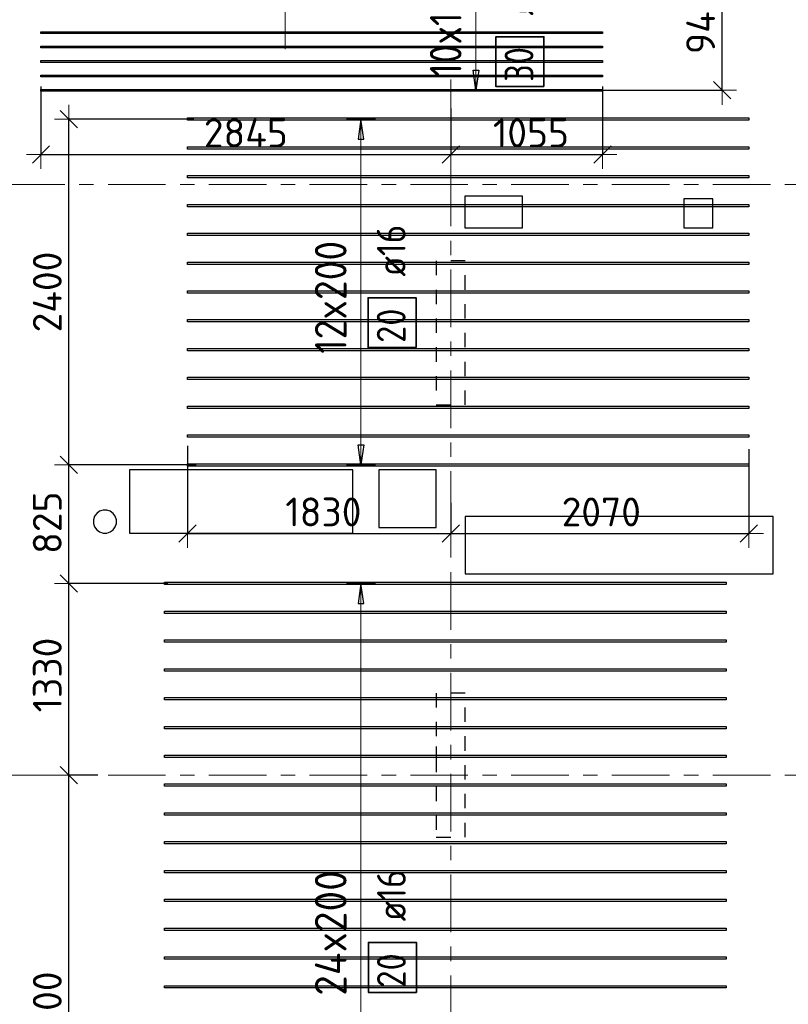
# Model space of a CAD drawing. Header units: metres. Extents: x -38 to 97, y -15 to 21.
# Tile 8 of 256: x 10.76 to 16.09, y 1.71 to 8.54. Entities that reach past the tile are written whole.
import ezdxf

# ---------------------------------------------------------------- set-up
doc = ezdxf.new("R2010")
doc.units = ezdxf.units.M
doc.header["$PDMODE"] = 65
for name, pattern in [('______11', [0.5, 0.4, -0.05, 0, -0.05]), ('______2', [0.0405, 0.03, -0.0105]), ('______5', [1.1, 0.8, -0.1, 0.1, -0.1])]:
    doc.linetypes.add(name, pattern=pattern)
for name, color, linetype, lineweight in [('XR$2$Осевая линия (1)', 7, '______5', 13), ('XR$6$Перекрытие (1)', 7, 'Continuous', 35), ('XR$6$Размерная линия (1)', 7, 'Continuous', 13)]:
    doc.layers.add(name, color=color, linetype=linetype, lineweight=lineweight)
doc.layers.add('XR$6$Арм.стержн.Доп. Арм верхн.зоны Х', color=7, linetype='Continuous', lineweight=35, true_color=0x8c8cff)
doc.layers.add('XR$7$Стена_ бетон несущ.', color=7, linetype='Continuous', lineweight=70, true_color=0xb4b496)
doc.styles.add('ISOCPEUR', font='txt')
doc.dimstyles.new('DIMSTYLE_3', dxfattribs={"dimtxt": 0.2, "dimasz": 0.2, "dimexe": 0, "dimexo": 0, "dimgap": 0.1, "dimtad": 2, "dimdec": 0, "dimlfac": 1000, "dimrnd": 5, "dimzin": 12, "dimdsep": 46, "dimtxsty": 'ISOCPEUR', "dimblk1": 'ALL_ML_STRICH', "dimblk2": 'ALL_ML_STRICH', "dimsah": 1, "dimcen": 0, "dimclrd": 7, "dimclre": 256, "dimclrt": 7, "dimadec": 0, "dimazin": 0, "dimtfac": 1, "dimtdec": 0, "dimtix": 1, "dimtmove": 2, "dimatfit": 3, "dimfxl": 0, "dimtzin": 0, "dimlwd": 0, "dimlwe": -3, "dimarcsym": 0})

# ---------------------------------------------------------------- blocks, each defined once
blk = doc.blocks.new('ALL_ML_STRICH')
at = {"color": 0, "linetype": 'ByBlock', "lineweight": -2}
for p, q in [((0, -0.5), (0, 0.5)), ((-1, 0), (0.5, 0)), ((-0.3, -0.3), (0.3, 0.3))]:
    blk.add_line(p, q, dxfattribs=at)
blk = doc.blocks.new('*D1050')
at = {"layer": 'DEFPOINTS', "color": 7, "linetype": 'Continuous', "lineweight": 13, "transparency": 33554687}
for p in [(15.5407, 9), (14.7505, 8.0541), (15.6359, 8.0541)]:
    blk.add_point(p, dxfattribs=at)
at = {"layer": 'XR$6$Размерная линия (1)', "color": 9, "linetype": 'Continuous', "lineweight": -2, "true_color": 0xc7c7c7, "transparency": 33554687}
for p, q in [((15.5607, 9), (15.6359, 9)), ((14.7705, 8.0541), (15.6359, 8.0541))]:
    blk.add_line(p, q, dxfattribs=at)
at = {"layer": 'XR$6$Размерная линия (1)', "color": 7, "linetype": 'Continuous', "lineweight": -2, "transparency": 33554687}
blk.add_line((15.6359, 8.0541), (15.6359, 9), dxfattribs=at)
at = {"layer": 'XR$6$Размерная линия (1)', "color": 7, "linetype": 'Continuous', "lineweight": 13, "transparency": 33554687, "xscale": 0.2, "yscale": 0.2, "zscale": 0.2}
for p, rotation in [((15.6359, 9), 90), ((15.6359, 8.0541), 270)]:
    blk.add_blockref('ALL_ML_STRICH', p, dxfattribs=dict(at, rotation=rotation))
at = {"layer": 'XR$6$Размерная линия (1)', "color": 7, "linetype": 'Continuous', "lineweight": 13, "transparency": 33554687, "insert": (15.4859, 8.527), "char_height": 0.2, "width": 0.6, "attachment_point": 5, "rotation": 90, "style": 'ISOCPEUR'}
blk.add_mtext('\\A1;{945}', dxfattribs=at)
blk = doc.blocks.new('*D1057')
at = {"layer": 'DEFPOINTS', "color": 7, "linetype": 'Continuous', "lineweight": 13, "transparency": 33554687}
for p in [(11.9214, 5.6071), (13.75, 5.2098), (11.9214, 4.9773)]:
    blk.add_point(p, dxfattribs=at)
at = {"layer": 'XR$6$Размерная линия (1)', "color": 9, "linetype": 'Continuous', "lineweight": -2, "true_color": 0xc7c7c7, "transparency": 33554687}
for p, q in [((11.9214, 5.5871), (11.9214, 4.9773)), ((13.75, 5.1898), (13.75, 4.9773))]:
    blk.add_line(p, q, dxfattribs=at)
at = {"layer": 'XR$6$Размерная линия (1)', "color": 7, "linetype": 'Continuous', "lineweight": -2, "transparency": 33554687}
blk.add_line((11.9214, 4.9773), (13.75, 4.9773), dxfattribs=at)
at = {"layer": 'XR$6$Размерная линия (1)', "color": 7, "linetype": 'Continuous', "lineweight": 13, "transparency": 33554687, "xscale": 0.2, "yscale": 0.2, "zscale": 0.2, "rotation": 180}
blk.add_blockref('ALL_ML_STRICH', (11.9214, 4.9773), dxfattribs=at)
at = {"layer": 'XR$6$Размерная линия (1)', "color": 7, "linetype": 'Continuous', "lineweight": 13, "transparency": 33554687, "xscale": 0.2, "yscale": 0.2, "zscale": 0.2}
blk.add_blockref('ALL_ML_STRICH', (13.75, 4.9773), dxfattribs=at)
at = {"layer": 'XR$6$Размерная линия (1)', "color": 7, "linetype": 'Continuous', "lineweight": 13, "transparency": 33554687, "insert": (12.8657, 5.1273), "char_height": 0.2, "width": 0.8, "attachment_point": 5, "style": 'ISOCPEUR'}
blk.add_mtext('\\A1;{1830}', dxfattribs=at)
blk = doc.blocks.new('*D1058')
at = {"layer": 'DEFPOINTS', "color": 7, "linetype": 'Continuous', "lineweight": 13, "transparency": 33554687}
for p in [(15.8214, 5.5828), (13.75, 5.2098), (13.75, 4.9773)]:
    blk.add_point(p, dxfattribs=at)
at = {"layer": 'XR$6$Размерная линия (1)', "color": 9, "linetype": 'Continuous', "lineweight": -2, "true_color": 0xc7c7c7, "transparency": 33554687}
for p, q in [((15.8214, 5.5628), (15.8214, 4.9773)), ((13.75, 5.1898), (13.75, 4.9773))]:
    blk.add_line(p, q, dxfattribs=at)
at = {"layer": 'XR$6$Размерная линия (1)', "color": 7, "linetype": 'Continuous', "lineweight": -2, "transparency": 33554687}
blk.add_line((13.75, 4.9773), (15.8214, 4.9773), dxfattribs=at)
at = {"layer": 'XR$6$Размерная линия (1)', "color": 7, "linetype": 'Continuous', "lineweight": 13, "transparency": 33554687, "xscale": 0.2, "yscale": 0.2, "zscale": 0.2, "rotation": 180}
blk.add_blockref('ALL_ML_STRICH', (13.75, 4.9773), dxfattribs=at)
at = {"layer": 'XR$6$Размерная линия (1)', "color": 7, "linetype": 'Continuous', "lineweight": 13, "transparency": 33554687, "xscale": 0.2, "yscale": 0.2, "zscale": 0.2}
blk.add_blockref('ALL_ML_STRICH', (15.8214, 4.9773), dxfattribs=at)
at = {"layer": 'XR$6$Размерная линия (1)', "color": 7, "linetype": 'Continuous', "lineweight": 13, "transparency": 33554687, "insert": (14.7957, 5.1273), "char_height": 0.2, "width": 0.8, "attachment_point": 5, "style": 'ISOCPEUR'}
blk.add_mtext('\\A1;{2070}', dxfattribs=at)
blk = doc.blocks.new('*D1060')
at = {"layer": 'DEFPOINTS', "color": 7, "linetype": 'Continuous', "lineweight": 13, "transparency": 33554687}
for p in [(11.3184, 3.3), (11.098, 0), (11.3212, 0)]:
    blk.add_point(p, dxfattribs=at)
at = {"layer": 'XR$6$Размерная линия (1)', "color": 9, "linetype": 'Continuous', "lineweight": -2, "true_color": 0xc7c7c7, "transparency": 33554687}
for p, q in [((11.2984, 3.3), (11.098, 3.3)), ((11.3012, 0), (11.098, 0))]:
    blk.add_line(p, q, dxfattribs=at)
at = {"layer": 'XR$6$Размерная линия (1)', "color": 7, "linetype": 'Continuous', "lineweight": -2, "transparency": 33554687}
blk.add_line((11.098, 0), (11.098, 3.3), dxfattribs=at)
at = {"layer": 'XR$6$Размерная линия (1)', "color": 7, "linetype": 'Continuous', "lineweight": 13, "transparency": 33554687, "xscale": 0.2, "yscale": 0.2, "zscale": 0.2}
for p, rotation in [((11.098, 3.3), 90), ((11.098, 0), 270)]:
    blk.add_blockref('ALL_ML_STRICH', p, dxfattribs=dict(at, rotation=rotation))
at = {"layer": 'XR$6$Размерная линия (1)', "color": 7, "linetype": 'Continuous', "lineweight": 13, "transparency": 33554687, "insert": (10.948, 1.66), "char_height": 0.2, "width": 0.8, "attachment_point": 5, "rotation": 90, "style": 'ISOCPEUR'}
blk.add_mtext('\\A1;{3300}', dxfattribs=at)
blk = doc.blocks.new('*D1061')
at = {"layer": 'DEFPOINTS', "color": 7, "linetype": 'Continuous', "lineweight": 13, "transparency": 33554687}
for p in [(11.8053, 4.6309), (11.098, 3.3), (11.3184, 3.3)]:
    blk.add_point(p, dxfattribs=at)
at = {"layer": 'XR$6$Размерная линия (1)', "color": 9, "linetype": 'Continuous', "lineweight": -2, "true_color": 0xc7c7c7, "transparency": 33554687}
for p, q in [((11.7853, 4.6309), (11.098, 4.6309)), ((11.2984, 3.3), (11.098, 3.3))]:
    blk.add_line(p, q, dxfattribs=at)
at = {"layer": 'XR$6$Размерная линия (1)', "color": 7, "linetype": 'Continuous', "lineweight": -2, "transparency": 33554687}
blk.add_line((11.098, 3.3), (11.098, 4.6309), dxfattribs=at)
at = {"layer": 'XR$6$Размерная линия (1)', "color": 7, "linetype": 'Continuous', "lineweight": 13, "transparency": 33554687, "xscale": 0.2, "yscale": 0.2, "zscale": 0.2}
for p, rotation in [((11.098, 4.6309), 90), ((11.098, 3.3), 270)]:
    blk.add_blockref('ALL_ML_STRICH', p, dxfattribs=dict(at, rotation=rotation))
at = {"layer": 'XR$6$Размерная линия (1)', "color": 7, "linetype": 'Continuous', "lineweight": 13, "transparency": 33554687, "insert": (10.948, 3.9954), "char_height": 0.2, "width": 0.8, "attachment_point": 5, "rotation": 90, "style": 'ISOCPEUR'}
blk.add_mtext('\\A1;{1330}', dxfattribs=at)
blk = doc.blocks.new('*D1062')
at = {"layer": 'DEFPOINTS', "color": 7, "linetype": 'Continuous', "lineweight": 13, "transparency": 33554687}
for p in [(12.0028, 5.4541), (11.098, 4.6309), (11.8053, 4.6309)]:
    blk.add_point(p, dxfattribs=at)
at = {"layer": 'XR$6$Размерная линия (1)', "color": 9, "linetype": 'Continuous', "lineweight": -2, "true_color": 0xc7c7c7, "transparency": 33554687}
for p, q in [((11.9828, 5.4541), (11.098, 5.4541)), ((11.7853, 4.6309), (11.098, 4.6309))]:
    blk.add_line(p, q, dxfattribs=at)
at = {"layer": 'XR$6$Размерная линия (1)', "color": 7, "linetype": 'Continuous', "lineweight": -2, "transparency": 33554687}
blk.add_line((11.098, 4.6309), (11.098, 5.4541), dxfattribs=at)
at = {"layer": 'XR$6$Размерная линия (1)', "color": 7, "linetype": 'Continuous', "lineweight": 13, "transparency": 33554687, "xscale": 0.2, "yscale": 0.2, "zscale": 0.2}
for p, rotation in [((11.098, 5.4541), 90), ((11.098, 4.6309), 270)]:
    blk.add_blockref('ALL_ML_STRICH', p, dxfattribs=dict(at, rotation=rotation))
at = {"layer": 'XR$6$Размерная линия (1)', "color": 7, "linetype": 'Continuous', "lineweight": 13, "transparency": 33554687, "insert": (10.948, 5.0525), "char_height": 0.2, "width": 0.6, "attachment_point": 5, "rotation": 90, "style": 'ISOCPEUR'}
blk.add_mtext('\\A1;{825}', dxfattribs=at)
blk = doc.blocks.new('*D1063')
at = {"layer": 'DEFPOINTS', "color": 7, "linetype": 'Continuous', "lineweight": 13, "transparency": 33554687}
for p in [(11.9854, 7.8541), (11.098, 5.4541), (12.0028, 5.4541)]:
    blk.add_point(p, dxfattribs=at)
at = {"layer": 'XR$6$Размерная линия (1)', "color": 9, "linetype": 'Continuous', "lineweight": -2, "true_color": 0xc7c7c7, "transparency": 33554687}
for p, q in [((11.9654, 7.8541), (11.098, 7.8541)), ((11.9828, 5.4541), (11.098, 5.4541))]:
    blk.add_line(p, q, dxfattribs=at)
at = {"layer": 'XR$6$Размерная линия (1)', "color": 7, "linetype": 'Continuous', "lineweight": -2, "transparency": 33554687}
blk.add_line((11.098, 5.4541), (11.098, 7.8541), dxfattribs=at)
at = {"layer": 'XR$6$Размерная линия (1)', "color": 7, "linetype": 'Continuous', "lineweight": 13, "transparency": 33554687, "xscale": 0.2, "yscale": 0.2, "zscale": 0.2}
for p, rotation in [((11.098, 7.8541), 90), ((11.098, 5.4541), 270)]:
    blk.add_blockref('ALL_ML_STRICH', p, dxfattribs=dict(at, rotation=rotation))
at = {"layer": 'XR$6$Размерная линия (1)', "color": 7, "linetype": 'Continuous', "lineweight": 13, "transparency": 33554687, "insert": (10.948, 6.6541), "char_height": 0.2, "width": 0.8, "attachment_point": 5, "rotation": 90, "style": 'ISOCPEUR'}
blk.add_mtext('\\A1;{2400}', dxfattribs=at)
blk = doc.blocks.new('*D1246')
at = {"layer": 'DEFPOINTS', "color": 7, "linetype": 'Continuous', "lineweight": 13, "transparency": 33554687}
for p in [(10.9043, 8.1015), (13.75, 7.9481), (10.9043, 7.6088)]:
    blk.add_point(p, dxfattribs=at)
at = {"layer": 'XR$6$Размерная линия (1)', "color": 9, "linetype": 'Continuous', "lineweight": -2, "true_color": 0xc7c7c7, "transparency": 33554687}
for p, q in [((10.9043, 8.0815), (10.9043, 7.6088)), ((13.75, 7.9281), (13.75, 7.6088))]:
    blk.add_line(p, q, dxfattribs=at)
at = {"layer": 'XR$6$Размерная линия (1)', "color": 7, "linetype": 'Continuous', "lineweight": -2, "transparency": 33554687}
blk.add_line((10.9043, 7.6088), (13.75, 7.6088), dxfattribs=at)
at = {"layer": 'XR$6$Размерная линия (1)', "color": 7, "linetype": 'Continuous', "lineweight": 13, "transparency": 33554687, "xscale": 0.2, "yscale": 0.2, "zscale": 0.2, "rotation": 180}
blk.add_blockref('ALL_ML_STRICH', (10.9043, 7.6088), dxfattribs=at)
at = {"layer": 'XR$6$Размерная линия (1)', "color": 7, "linetype": 'Continuous', "lineweight": 13, "transparency": 33554687, "xscale": 0.2, "yscale": 0.2, "zscale": 0.2}
blk.add_blockref('ALL_ML_STRICH', (13.75, 7.6088), dxfattribs=at)
at = {"layer": 'XR$6$Размерная линия (1)', "color": 7, "linetype": 'Continuous', "lineweight": 13, "transparency": 33554687, "insert": (12.3271, 7.7588), "char_height": 0.2, "width": 0.8, "attachment_point": 5, "style": 'ISOCPEUR'}
blk.add_mtext('\\A1;{2845}', dxfattribs=at)
blk = doc.blocks.new('*D1247')
at = {"layer": 'DEFPOINTS', "color": 7, "linetype": 'Continuous', "lineweight": 13, "transparency": 33554687}
for p in [(14.8043, 8.1015), (13.75, 7.9481), (13.75, 7.6088)]:
    blk.add_point(p, dxfattribs=at)
at = {"layer": 'XR$6$Размерная линия (1)', "color": 9, "linetype": 'Continuous', "lineweight": -2, "true_color": 0xc7c7c7, "transparency": 33554687}
for p, q in [((14.8043, 8.0815), (14.8043, 7.6088)), ((13.75, 7.9281), (13.75, 7.6088))]:
    blk.add_line(p, q, dxfattribs=at)
at = {"layer": 'XR$6$Размерная линия (1)', "color": 7, "linetype": 'Continuous', "lineweight": -2, "transparency": 33554687}
blk.add_line((13.75, 7.6088), (14.8043, 7.6088), dxfattribs=at)
at = {"layer": 'XR$6$Размерная линия (1)', "color": 7, "linetype": 'Continuous', "lineweight": 13, "transparency": 33554687, "xscale": 0.2, "yscale": 0.2, "zscale": 0.2, "rotation": 180}
blk.add_blockref('ALL_ML_STRICH', (13.75, 7.6088), dxfattribs=at)
at = {"layer": 'XR$6$Размерная линия (1)', "color": 7, "linetype": 'Continuous', "lineweight": 13, "transparency": 33554687, "xscale": 0.2, "yscale": 0.2, "zscale": 0.2}
blk.add_blockref('ALL_ML_STRICH', (14.8043, 7.6088), dxfattribs=at)
at = {"layer": 'XR$6$Размерная линия (1)', "color": 7, "linetype": 'Continuous', "lineweight": 13, "transparency": 33554687, "insert": (14.3071, 7.7588), "char_height": 0.2, "width": 0.8, "attachment_point": 5, "style": 'ISOCPEUR'}
blk.add_mtext('\\A1;{1055}', dxfattribs=at)

msp = doc.modelspace()

# ---------------------------------------------------------------- linework, layer by layer
at = {"layer": 'XR$2$Осевая линия (1)', "color": 253, "linetype": '______11', "lineweight": 13, "true_color": 0xa0a0a0, "transparency": 33554687}
for p, q in [((12.6, 8.34), (12.6, 19.78)), ((13.75, -3.39), (13.75, 8.13)), ((-2.63, 7.4), (62.6, 7.4)), ((-2.63, 3.3), (62.6, 3.3))]:
    msp.add_line(p, q, dxfattribs=at)
at = {"layer": 'XR$6$Арм.стержн.Доп. Арм верхн.зоны Х', "color": 7, "linetype": 'Continuous', "lineweight": 13, "transparency": 33554687}
for p, q in [((13.925, 8.0541), (13.925, 9.0541)), ((13.925, 8.0541), (13.925, 8.0541)), ((13.1266, 7.8541), (13.1266, 7.8541)), ((13.1266, 5.4541), (13.1266, 7.8541)), ((13.1266, 5.4541), (13.1266, 5.4541)), ((13.1266, 4.6309), (13.1266, 4.6309)), ((13.1266, -0.1691), (13.1266, 4.6309))]:
    msp.add_line(p, q, dxfattribs=at)
at = {"layer": 'XR$6$Арм.стержн.Доп. Арм верхн.зоны Х', "color": 7, "linetype": 'Continuous', "lineweight": 25, "transparency": 33554687}
for p, q in [((13.925, 8.0541), (13.905, 8.1941)), ((13.905, 8.1941), (13.945, 8.1941)), ((13.945, 8.1941), (13.925, 8.0541)), ((13.1266, 7.8541), (13.1066, 7.7141)), ((13.1466, 7.7141), (13.1266, 7.8541)), ((13.1066, 7.7141), (13.1466, 7.7141)), ((13.1266, 5.4541), (13.1066, 5.5941)), ((13.1066, 5.5941), (13.1466, 5.5941)), ((13.1466, 5.5941), (13.1266, 5.4541)), ((13.1266, 4.6309), (13.1066, 4.4909)), ((13.1466, 4.4909), (13.1266, 4.6309)), ((13.1066, 4.4909), (13.1466, 4.4909))]:
    msp.add_line(p, q, dxfattribs=at)
at = {"layer": 'XR$6$Арм.стержн.Доп. Арм верхн.зоны Х', "color": 253, "linetype": 'Continuous', "lineweight": -3, "true_color": 0xa0a0a0, "transparency": 33554687}
for p, q in [((13.925, 8.0541), (13.825, 8.0541)), ((13.925, 8.0541), (14.025, 8.0541)), ((13.1266, 7.8541), (13.0266, 7.8541)), ((13.1266, 7.8541), (13.2266, 7.8541)), ((13.1266, 5.4541), (13.0266, 5.4541)), ((13.1266, 5.4541), (13.2266, 5.4541)), ((13.1266, 4.6309), (13.0266, 4.6309)), ((13.1266, 4.6309), (13.2266, 4.6309))]:
    msp.add_line(p, q, dxfattribs=at)
at = {"layer": 'XR$6$Арм.стержн.Доп. Арм верхн.зоны Х', "color": 34, "linetype": 'Continuous', "lineweight": 25, "transparency": 33554687}
for points in [[(14.8043, 8.4481), (10.9043, 8.4481), (10.9043, 8.4601), (14.8043, 8.4601), (14.8043, 8.4481)], [(14.8043, 8.3481), (10.9043, 8.3481), (10.9043, 8.3601), (14.8043, 8.3601), (14.8043, 8.3481)], [(14.8043, 8.2481), (10.9043, 8.2481), (10.9043, 8.2601), (14.8043, 8.2601), (14.8043, 8.2481)], [(14.8043, 8.1481), (10.9043, 8.1481), (10.9043, 8.1601), (14.8043, 8.1601), (14.8043, 8.1481)], [(14.8043, 8.0481), (10.9043, 8.0481), (10.9043, 8.0601), (14.8043, 8.0601), (14.8043, 8.0481)]]:
    msp.add_lwpolyline(points, dxfattribs=at)
at = {"layer": 'XR$6$Арм.стержн.Доп. Арм верхн.зоны Х', "color": 7, "linetype": 'Continuous', "lineweight": 35, "transparency": 33554687}
for points in [[(14.3978, 8.0796), (14.3978, 8.4262), (14.0645, 8.4262), (14.0645, 8.0796), (14.3978, 8.0796)], [(13.5099, 6.2677), (13.5099, 6.6144), (13.1766, 6.6144), (13.1766, 6.2677), (13.5099, 6.2677)], [(13.5114, 1.7921), (13.5114, 2.1388), (13.1781, 2.1388), (13.1781, 1.7921), (13.5114, 1.7921)]]:
    msp.add_lwpolyline(points, dxfattribs=at)
at = {"layer": 'XR$6$Арм.стержн.Доп. Арм верхн.зоны Х', "color": 7, "linetype": 'Continuous', "lineweight": 25, "transparency": 33554687}
for points in [[(15.8214, 7.8461), (11.9214, 7.8461), (11.9214, 7.8621), (15.8214, 7.8621), (15.8214, 7.8461)], [(15.8214, 7.6461), (11.9214, 7.6461), (11.9214, 7.6621), (15.8214, 7.6621), (15.8214, 7.6461)], [(15.8214, 7.4461), (11.9214, 7.4461), (11.9214, 7.4621), (15.8214, 7.4621), (15.8214, 7.4461)], [(15.8214, 7.2461), (11.9214, 7.2461), (11.9214, 7.2621), (15.8214, 7.2621), (15.8214, 7.2461)], [(15.8214, 7.0461), (11.9214, 7.0461), (11.9214, 7.0621), (15.8214, 7.0621), (15.8214, 7.0461)], [(15.8214, 6.8461), (11.9214, 6.8461), (11.9214, 6.8621), (15.8214, 6.8621), (15.8214, 6.8461)], [(15.8214, 6.6461), (11.9214, 6.6461), (11.9214, 6.6621), (15.8214, 6.6621), (15.8214, 6.6461)], [(15.8214, 6.4461), (11.9214, 6.4461), (11.9214, 6.4621), (15.8214, 6.4621), (15.8214, 6.4461)], [(15.8214, 6.2461), (11.9214, 6.2461), (11.9214, 6.2621), (15.8214, 6.2621), (15.8214, 6.2461)], [(15.8214, 6.0461), (11.9214, 6.0461), (11.9214, 6.0621), (15.8214, 6.0621), (15.8214, 6.0461)], [(15.8214, 5.8461), (11.9214, 5.8461), (11.9214, 5.8621), (15.8214, 5.8621), (15.8214, 5.8461)], [(15.8214, 5.6461), (11.9214, 5.6461), (11.9214, 5.6621), (15.8214, 5.6621), (15.8214, 5.6461)], [(15.8214, 5.4461), (11.9214, 5.4461), (11.9214, 5.4621), (15.8214, 5.4621), (15.8214, 5.4461)], [(15.6623, 4.6229), (11.7623, 4.6229), (11.7623, 4.6389), (15.6623, 4.6389), (15.6623, 4.6229)], [(15.6623, 4.4229), (11.7623, 4.4229), (11.7623, 4.4389), (15.6623, 4.4389), (15.6623, 4.4229)], [(15.6623, 4.2229), (11.7623, 4.2229), (11.7623, 4.2389), (15.6623, 4.2389), (15.6623, 4.2229)], [(15.6623, 4.0229), (11.7623, 4.0229), (11.7623, 4.0389), (15.6623, 4.0389), (15.6623, 4.0229)], [(15.6623, 3.8229), (11.7623, 3.8229), (11.7623, 3.8389), (15.6623, 3.8389), (15.6623, 3.8229)], [(15.6623, 3.6229), (11.7623, 3.6229), (11.7623, 3.6389), (15.6623, 3.6389), (15.6623, 3.6229)], [(15.6623, 3.4229), (11.7623, 3.4229), (11.7623, 3.4389), (15.6623, 3.4389), (15.6623, 3.4229)], [(15.6623, 3.2229), (11.7623, 3.2229), (11.7623, 3.2389), (15.6623, 3.2389), (15.6623, 3.2229)], [(15.6623, 3.0229), (11.7623, 3.0229), (11.7623, 3.0389), (15.6623, 3.0389), (15.6623, 3.0229)], [(15.6623, 2.8229), (11.7623, 2.8229), (11.7623, 2.8389), (15.6623, 2.8389), (15.6623, 2.8229)], [(15.6623, 2.6229), (11.7623, 2.6229), (11.7623, 2.6389), (15.6623, 2.6389), (15.6623, 2.6229)], [(15.6623, 2.4229), (11.7623, 2.4229), (11.7623, 2.4389), (15.6623, 2.4389), (15.6623, 2.4229)], [(15.6623, 2.2229), (11.7623, 2.2229), (11.7623, 2.2389), (15.6623, 2.2389), (15.6623, 2.2229)], [(15.6623, 2.0229), (11.7623, 2.0229), (11.7623, 2.0389), (15.6623, 2.0389), (15.6623, 2.0229)], [(15.6623, 1.8229), (11.7623, 1.8229), (11.7623, 1.8389), (15.6623, 1.8389), (15.6623, 1.8229)]]:
    msp.add_lwpolyline(points, dxfattribs=at)
at = {"layer": 'XR$6$Перекрытие (1)', "color": 7, "linetype": 'Continuous', "lineweight": 25, "transparency": 33554687}
for p, q in [((13.849, 7.3202), (13.849, 7.1002)), ((14.249, 7.3202), (13.849, 7.3202)), ((14.249, 7.1002), (14.249, 7.3202)), ((15.57, 7.3002), (15.37, 7.3001)), ((15.37, 7.3001), (15.37, 7.1002)), ((15.57, 7.1002), (15.57, 7.3002)), ((13.849, 7.1002), (14.249, 7.1002)), ((15.37, 7.1002), (15.57, 7.1002)), ((11.52, 5.4203), (11.52, 4.9803)), ((13.07, 5.4203), (11.52, 5.4203)), ((13.07, 4.9803), (13.07, 5.4203)), ((13.6501, 5.4201), (13.2501, 5.42)), ((13.2501, 5.42), (13.2501, 5.02)), ((13.6501, 5.0201), (13.6501, 5.4201)), ((11.3117, 5.1322), (11.2913, 5.1174)), ((11.3357, 5.14), (11.3117, 5.1322)), ((11.361, 5.14), (11.3357, 5.14)), ((11.385, 5.1322), (11.361, 5.14)), ((11.4054, 5.1174), (11.385, 5.1322)), ((11.2765, 5.0969), (11.2687, 5.0729)), ((11.2687, 5.0729), (11.2687, 5.0477)), ((11.2913, 5.1174), (11.2765, 5.0969)), ((11.4202, 5.0969), (11.4054, 5.1174)), ((11.428, 5.0729), (11.4202, 5.0969)), ((11.428, 5.0477), (11.428, 5.0729)), ((13.85, 5.0968), (13.85, 4.6968)), ((15.99, 5.0968), (13.85, 5.0968)), ((15.99, 4.6968), (15.99, 5.0968)), ((11.2687, 5.0477), (11.2765, 5.0237)), ((11.2765, 5.0237), (11.2913, 5.0033)), ((11.2913, 5.0033), (11.3117, 4.9885)), ((11.385, 4.9885), (11.4054, 5.0033)), ((11.4054, 5.0033), (11.4202, 5.0237)), ((11.4202, 5.0237), (11.428, 5.0477)), ((13.2501, 5.02), (13.6501, 5.0201)), ((11.3117, 4.9885), (11.3357, 4.9807)), ((11.3357, 4.9807), (11.361, 4.9807)), ((11.361, 4.9807), (11.385, 4.9885)), ((11.52, 4.9803), (13.07, 4.9803)), ((13.85, 4.6968), (15.99, 4.6968))]:
    msp.add_line(p, q, dxfattribs=at)
at = {"layer": 'XR$7$Стена_ бетон несущ.', "color": 253, "linetype": '______2', "lineweight": -3, "true_color": 0xa0a0a0, "transparency": 33554687}
for p, q in [((13.85, 6.87), (13.65, 6.87)), ((13.65, 6.87), (13.65, 5.87)), ((13.85, 5.87), (13.85, 6.87)), ((13.65, 5.87), (13.85, 5.87)), ((13.85, 3.87), (13.65, 3.87)), ((13.65, 3.87), (13.65, 3.5001)), ((13.85, 2.87), (13.85, 3.87)), ((13.65, 3.5001), (13.65, 3.4201)), ((13.65, 3.4201), (13.65, 2.87)), ((13.65, 2.87), (13.85, 2.87))]:
    msp.add_line(p, q, dxfattribs=at)

# ---------------------------------------------------------------- texts
at = {"layer": 'XR$6$Арм.стержн.Доп. Арм верхн.зоны Х', "color": 7, "linetype": 'Continuous', "lineweight": 13, "transparency": 33554687, "char_height": 0.22, "attachment_point": 7, "rotation": 90, "style": 'ISOCPEUR'}
for s, insert, width in [('\\W0.86;10x100', (13.825, 8.1471), 0.930455), ('\\W0.91;12x200', (13.0266, 6.2251), 0.979318), ('\\W0.95;24x200', (13.0266, 1.7689), 1.05034)]:
    msp.add_mtext(s, dxfattribs=dict(at, insert=insert, width=width))
at = {"layer": 'XR$6$Арм.стержн.Доп. Арм верхн.зоны Х', "color": 7, "linetype": 'Continuous', "lineweight": 25, "transparency": 33554687, "char_height": 0.2, "attachment_point": 7, "rotation": 90, "style": 'ISOCPEUR'}
for s, insert, width in [('\\W0.89; ø12 ', (14.3245, 8.4596), 0.749105), ('\\W0.87;30', (14.3245, 8.1129), 0.367208), ('\\W0.89; ø16 ', (13.4366, 6.6477), 0.749105), ('\\W0.87;20', (13.4366, 6.301), 0.367208), ('\\W0.89; ø16 ', (13.4381, 2.1721), 0.749105), ('\\W0.87;20', (13.4381, 1.8254), 0.367208)]:
    msp.add_mtext(s, dxfattribs=dict(at, insert=insert, width=width))

# ---------------------------------------------------------------- dimensions: what is measured, and where the dimension line sits
at = {"layer": 'XR$6$Размерная линия (1)', "color": 7, "linetype": 'Continuous', "lineweight": 13, "transparency": 33554687}
for base, p1, p2, picture, middle in [((15.6359, 9), (14.7705, 8.0541), (15.5607, 9), '*D1050', (15.4859, 8.527)), ((11.098, 7.8541), (11.9828, 5.4541), (11.9654, 7.8541), '*D1063', (10.948, 6.6541)), ((11.098, 5.4541), (11.7853, 4.6309), (11.9828, 5.4541), '*D1062', (10.948, 5.0525)), ((11.098, 4.6309), (11.2984, 3.3), (11.7853, 4.6309), '*D1061', (10.948, 3.9954)), ((11.098, 3.3), (11.3012, 0), (11.2984, 3.3), '*D1060', (10.948, 1.66))]:
    dim = msp.add_linear_dim(base=base, p1=p1, p2=p2, angle=90, dimstyle='DIMSTYLE_3', override={"dimpost": '<>', "dimclrd": 7, "dimclre": 9, "dimclrt": 7, "dimlwd": 0, "dimlwe": 65533}, dxfattribs=at)
    dim.commit()
    dim.dimension.update_dxf_attribs({"geometry": picture, "text_midpoint": middle, "dimtype": 160})
for base, p1, p2, picture, middle in [((13.75, 7.6088), (10.9043, 8.0815), (13.75, 7.9281), '*D1246', (12.3271, 7.7588)), ((14.8043, 7.6088), (13.75, 7.9281), (14.8043, 8.0815), '*D1247', (14.3071, 7.7588)), ((13.75, 4.9773), (11.9214, 5.5871), (13.75, 5.1898), '*D1057', (12.8657, 5.1273)), ((15.8214, 4.9773), (13.75, 5.1898), (15.8214, 5.5628), '*D1058', (14.7957, 5.1273))]:
    dim = msp.add_linear_dim(base=base, p1=p1, p2=p2, dimstyle='DIMSTYLE_3', override={"dimpost": '<>', "dimclrd": 7, "dimclre": 9, "dimclrt": 7, "dimlwd": 0, "dimlwe": 65533}, dxfattribs=at)
    dim.commit()
    dim.dimension.update_dxf_attribs({"geometry": picture, "text_midpoint": middle, "dimtype": 160})

doc.saveas('drawing.dxf')
